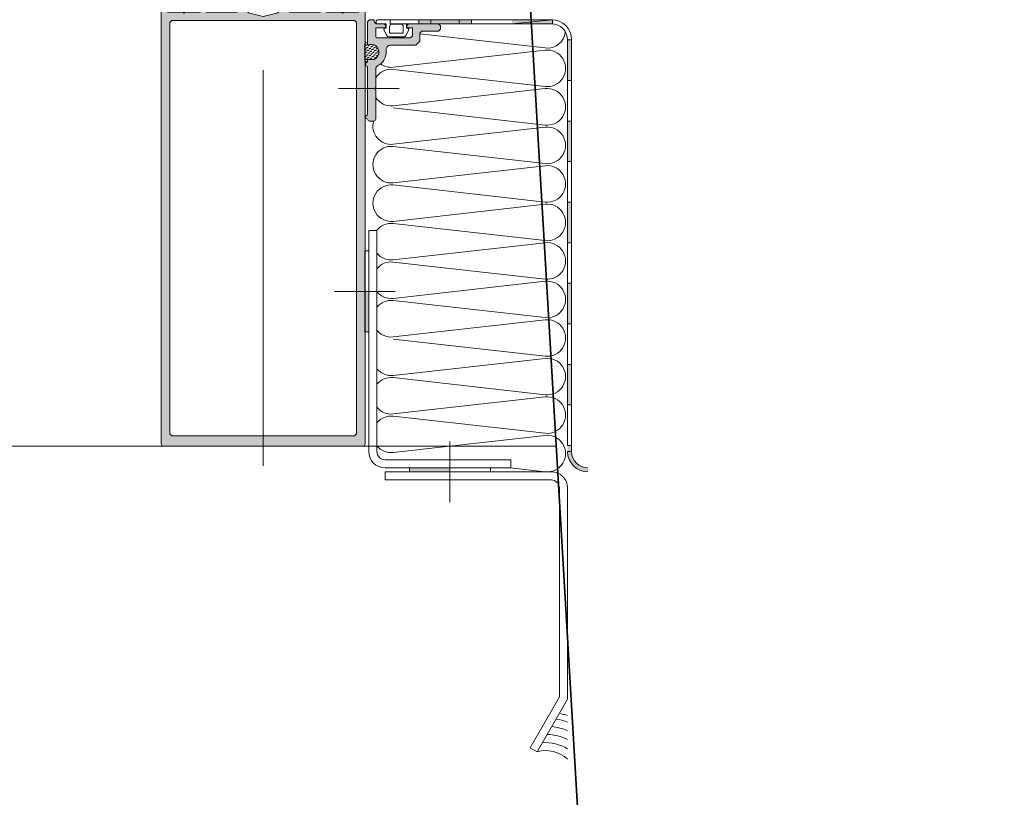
# Model space of a CAD drawing. Header units: inches. Extents: x 0 to 111471, y -105323 to 11070.
# Tile 194 of 256: x 45068 to 45093, y -27570 to -27551. Entities that reach past the tile are written whole.
import ezdxf

# ---------------------------------------------------------------- set-up
doc = ezdxf.new("R2010")
doc.units = ezdxf.units.IN
doc.header["$MEASUREMENT"] = 0
doc.linetypes.add('GEN7', pattern=[13.75, 9.75, -1.5, 1, -1.5])
for name, color, linetype, lineweight in [('2', 1, 'Continuous', 5), ('8', 8, 'Continuous', 5), ('888 sciany istniejące', 2, 'Continuous', 35), ('888 widok', 8, 'Continuous', 0), ('888 wymiary', 1, 'Continuous', 0), ('MB-inne', 8, 'Continuous', 9), ('MB-kreskowanie', 8, 'Continuous', 5), ('MB-osie', 4, 'GEN7', 5), ('MB-profile', 7, 'Continuous', 9), ('MB-uszczelki_tworzywa', 8, 'Continuous', 9), ('Wymiary', 85, 'Continuous', 18)]:
    doc.layers.add(name, color=color, linetype=linetype, lineweight=lineweight)
doc.styles.add('TS 100_wymiary', font='romans.shx', dxfattribs={"width": 0.7, "height": 16})
doc.dimstyles.new('Dim Style 100', dxfattribs={"dimtxt": 16, "dimasz": 12, "dimexe": 12, "dimexo": 2, "dimgap": 10, "dimtad": 1, "dimdec": 0, "dimzin": 9, "dimtxsty": 'TS 100_wymiary', "dimblk": 'ARCHTICK', "dimcen": 2.5, "dimdle": 12, "dimclrd": 256, "dimclrt": 2, "dimadec": 0, "dimazin": 2, "dimtfac": 1, "dimtdec": 0, "dimtix": 1, "dimtmove": 2, "dimatfit": 3, "dimfxl": 0, "dimlwd": -1, "dimarcsym": 0})

# ---------------------------------------------------------------- blocks, each defined once
blk = doc.blocks.new('_ArchTick')
at = {"layer": 'Wymiary', "color": 0, "const_width": 0.15}
blk.add_lwpolyline([(-0.5, -0.5), (0.5, 0.5)], dxfattribs=at)
blk = doc.blocks.new('*D629')
at = {"layer": '888 wymiary', "color": 0, "lineweight": -2, "ltscale": 0.01}
for p, q in [((44990.073, -27419.536), (44990.073, -27387.536)), ((45080.513, -27419.536), (45080.513, -27387.536))]:
    blk.add_line(p, q, dxfattribs=at)
at = {"layer": '888 wymiary', "ltscale": 0.01}
blk.add_line((44978.073, -27399.536), (45092.513, -27399.536), dxfattribs=at)
at = {"layer": 'Defpoints', "color": 0}
for p in [(45080.513, -27399.536), (45080.513, -27545.578), (44990.073, -27556.42)]:
    blk.add_point(p, dxfattribs=at)
at = {"layer": '888 wymiary', "linetype": 'ByBlock', "xscale": 12, "yscale": 12, "zscale": 12, "rotation": 180}
blk.add_blockref('_ArchTick', (44990.073, -27399.536), dxfattribs=at)
at = {"layer": '888 wymiary', "linetype": 'ByBlock', "xscale": 12, "yscale": 12, "zscale": 12}
blk.add_blockref('_ArchTick', (45080.513, -27399.536), dxfattribs=at)
at = {"layer": '888 wymiary', "color": 2, "ltscale": 0.01, "insert": (45035.293, -27381.536), "char_height": 16, "attachment_point": 5, "style": 'TS 100_wymiary'}
blk.add_mtext('90', dxfattribs=at)
blk = doc.blocks.new('120557')
at = {"layer": '8'}
h = blk.add_hatch(dxfattribs=at)
h.set_pattern_fill('DOTS', color=256, scale=0.4, angle=-45, style=0, double=1)
h.set_pattern_definition([(315, (-495.54195, 936.92493), (0.6735192, 0.2245064), [0, -0.635])])
edge = h.paths.add_edge_path()
edge.add_line((-0.9, 1.97), (-0.9, 2.05))
edge.add_arc((-1.25, 2.05), 0.35, 0, 180)
edge.add_line((-1.6, 2.05), (-1.6, -2.05))
edge.add_arc((-1.25, -2.05), 0.35, 180, 0)
edge.add_line((-0.9, -2.05), (-0.9, -1.97))
edge.add_line((-0.9, -1.97), (-0.9, -1.9))
edge.add_arc((-0.7, -1.9), 0.2, 37.7274, 180, ccw=False)
edge.add_arc((-0.39, -1.66), 0.2, 217.7274, 256.8227)
edge.add_arc((0, 0), 1.9, 256.8227, 103.1773)
edge.add_arc((-0.39, 1.66), 0.2, 103.1773, 142.2726)
edge.add_arc((-0.7, 1.9), 0.2, 180, 322.2726, ccw=False)
edge.add_line((-0.9, 1.9), (-0.9, 1.97))
blk.add_lwpolyline([(-0.55, 1.78, -0.715089), (-0.9, 1.9), (-0.9, 1.97), (-0.9, 2.05, 1), (-1.6, 2.05), (-1.6, -2.05, 1), (-0.9, -2.05), (-0.9, -1.97), (-0.9, -1.9, -0.715089), (-0.55, -1.78, 0.172259), (-0.43, -1.85, 1.261173), (-0.43, 1.85, 0.172259)], format="xyb", close=True, dxfattribs=at)
blk = doc.blocks.new('K430418X')
at = {"layer": 'MB-kreskowanie'}
blk.add_hatch(color=0, dxfattribs=at).paths.add_polyline_path([(-7.3, -3), (-8, -3, -0.284453), (-11.31, -0.95, 0.284453), (-12.21, -0.4), (-16.75, -0.4), (-17, -0.15), (-17.25, -0.4), (-24.5, -0.4, -0.414214), (-25, 0.1), (-25, 1.1, -0.413264), (-24.5, 1.6, -0.99866), (-23.5, 1.6), (-11.5, 1.6, -0.99933), (-10.5, 1.6), (-9.9, 1.6, -0.713322), (-9.78, 1.24, 0.172259), (-9.85, 1.13, 1.261173), (-6.15, 1.13, 0.172259), (-6.22, 1.24, -0.730612), (-6.09, 1.6), (-0.5, 1.6), (0, 1.1), (0, 0), (-0.5, 0), (-1, -0.5), (-1, -2.5), (-1.5, -3), (-2, -3), (-2, -0.4), (-4, -0.4, 0.414214), (-4.5, -0.9), (-4.5, -9), (-4, -9.5), (-2, -9.5), (-2, -7.99), (-1.5, -7.99), (-1, -8.49), (-1, -15.9), (-1.5, -16.4), (-2.3, -16.4), (-2.8, -15.9), (-2.8, -11.8), (-3.3, -11.3), (-5.3, -11.3), (-6.3, -10.3), (-6.3, -4, 0.414214)])
h = blk.add_hatch(dxfattribs=at)
h.set_pattern_fill('DOTS', color=256, scale=0.4, angle=-45, style=0, double=1)
h.set_pattern_definition([(315, (-944.9233, 496.2371), (-0.2245064, -0.6735192), [0, -0.635])])
edge = h.paths.add_edge_path()
edge.add_line((-9.97, 1.6), (-10.05, 1.6))
edge.add_arc((-10.05, 1.95), 0.35, 90, 270, ccw=False)
edge.add_line((-10.05, 2.3), (-5.95, 2.3))
edge.add_arc((-5.95, 1.95), 0.35, 270, 90, ccw=False)
edge.add_line((-5.95, 1.6), (-6.02, 1.6))
edge.add_line((-6.02, 1.6), (-6.1, 1.6))
edge.add_arc((-6.1, 1.4), 0.2, 90, 232.2726)
edge.add_arc((-6.34, 1.08), 0.2, 13.1773, 52.2726, ccw=False)
edge.add_arc((-8, 0.7), 1.9, 166.8227, 13.1773, ccw=False)
edge.add_arc((-9.65, 1.08), 0.2, 127.7274, 166.8227, ccw=False)
edge.add_arc((-9.9, 1.4), 0.2, 307.7274, 90)
edge.add_line((-9.9, 1.6), (-9.97, 1.6))
at = {"layer": 'MB-profile'}
blk.add_lwpolyline([(-9.78, 1.24, 0.713322), (-9.9, 1.6), (-10.5, 1.6, 0.99933), (-11.5, 1.6), (-23.5, 1.6, 0.99866), (-24.5, 1.6, 0.413264), (-25, 1.1), (-25, 0.1, 0.414214), (-24.5, -0.4), (-17.25, -0.4), (-17, -0.15), (-16.75, -0.4), (-12.21, -0.4, -0.284453), (-11.31, -0.95, 0.284453), (-8, -3), (-7.3, -3, -0.414214), (-6.3, -4), (-6.3, -10.3), (-5.3, -11.3), (-3.3, -11.3), (-2.8, -11.8), (-2.8, -15.9), (-2.3, -16.4), (-1.5, -16.4), (-1, -15.9), (-1, -8.49), (-1.5, -7.99), (-2, -7.99), (-2, -9.5), (-4, -9.5), (-4.5, -9), (-4.5, -0.9, -0.414214), (-4, -0.4), (-2, -0.4), (-2, -3), (-1.5, -3), (-1, -2.5), (-1, -0.5), (-0.5, 0), (0, 0), (0, 1.1), (-0.5, 1.6), (-6.09, 1.6, 0.730612), (-6.22, 1.24, -0.172259), (-6.15, 1.13, -1.261173), (-9.85, 1.13, -0.172259)], format="xyb", close=True, dxfattribs=at)
at = {"layer": 'MB-uszczelki_tworzywa'}
blk.add_lwpolyline([(-9.78, 1.24, 0.715089), (-9.9, 1.6), (-9.97, 1.6), (-10.05, 1.6, -1), (-10.05, 2.3), (-5.95, 2.3, -1), (-5.95, 1.6), (-6.02, 1.6), (-6.1, 1.6, 0.715089), (-6.22, 1.24, -0.172259), (-6.15, 1.13, -1.261173), (-9.85, 1.13, -0.172259)], format="xyb", close=True, dxfattribs=at)
blk = doc.blocks.new('Izolacja')
at = {"layer": 'MB-inne'}
for points in [[(-50, 1), (-60, 1), (-60, 0), (-50, 0)], [(-30, 1), (-40, 1), (-40, 0), (-30, 0)], [(-10, 1), (-20, 1), (-20, 0), (-10, 0)]]:
    blk.add_hatch(color=256, dxfattribs=at).paths.add_polyline_path(points)
for points in [[(-60, 0), (-50, 0), (-50, 1), (-60, 1)], [(-50, 0), (-40, 0), (-40, 1), (-50, 1)], [(-40, 0), (-30, 0), (-30, 1), (-40, 1)], [(-30, 0), (-20, 0), (-20, 1), (-30, 1)], [(-20, 0), (-10, 0), (-10, 1), (-20, 1)], [(-10, 0), (0, 0), (0, 1), (-10, 1)]]:
    blk.add_lwpolyline(points, close=True, dxfattribs=at)
blk = doc.blocks.new('K430492X')
at = {"layer": 'MB-kreskowanie'}
h = blk.add_hatch(color=0, dxfattribs=at)
h.paths.add_polyline_path([(-109.2, 25), (-109.5, 24.7), (-109.5, 22.5), (-109, 22), (-108.5, 22), (-108.5, 23.5), (-106.5, 23.5), (-106.5, 19.75), (-106.25, 19.5), (-106.5, 19.25), (-106.5, 15.5), (-108.5, 15.5), (-108.5, 17), (-109, 17), (-109.5, 16.5), (-109.5, 13), (-108.5, 13), (-108.5, 14), (-106.5, 14), (-106.5, 6.5), (-107, 6), (-124.2, 6), (-124.5, 5.7), (-124.5, 4), (-124, 3.5), (-123, 3.5), (-123, 4.5), (-120.99, 4.5), (-120.49, 4), (-120.49, 2.75), (-118.9, 0), (-120.49, -2.75), (-120.49, -4), (-120.99, -4.5), (-123, -4.5), (-123, -3.5), (-124, -3.5), (-124.5, -4), (-124.5, -5.7), (-124.2, -6), (-107, -6), (-106.5, -6.5), (-106.5, -14), (-108.5, -14), (-108.5, -13), (-109.5, -13), (-109.5, -16.5), (-109, -17), (-108.5, -17), (-108.5, -15.5), (-106.5, -15.5), (-106.5, -19.25), (-106.25, -19.5), (-106.5, -19.75), (-106.5, -23.5), (-108.5, -23.5), (-108.5, -22), (-109, -22), (-109.5, -22.5), (-109.5, -24.7), (-109.2, -25), (-0.5, -25, 0.413925), (0, -24.5), (0, 24.5, 0.413925), (-0.5, 25)])
h.paths.add_polyline_path([(-3, 22.9), (-2.5, 22.4), (-2.5, -22.4), (-3, -22.9), (-104, -22.9), (-104.5, -22.4), (-104.5, 22.4), (-104, 22.9)], flags=16)
h.paths.add_polyline_path([(-106.41, 3.62), (-105.5, 0), (-106.41, -3.62), (-106.89, -4), (-116.88, -4), (-117.31, -3.25), (-115.9, -0.8), (-115.9, 0.8), (-117.31, 3.25), (-116.88, 4), (-106.89, 4)], flags=16)
at = {"layer": 'MB-profile'}
blk.add_lwpolyline([(-0.5, -25), (-109.2, -25), (-109.5, -24.7), (-109.5, -22.5), (-109, -22), (-108.5, -22), (-108.5, -23.5), (-106.5, -23.5), (-106.5, -19.75), (-106.25, -19.5), (-106.5, -19.25), (-106.5, -15.5), (-108.5, -15.5), (-108.5, -17), (-109, -17), (-109.5, -16.5), (-109.5, -13), (-108.5, -13), (-108.5, -14), (-106.5, -14), (-106.5, -6.5), (-107, -6), (-124.2, -6), (-124.5, -5.7), (-124.5, -4), (-124, -3.5), (-123, -3.5), (-123, -4.5), (-120.99, -4.5), (-120.49, -4), (-120.49, -2.75), (-118.9, 0), (-120.49, 2.75), (-120.49, 4), (-120.99, 4.5), (-123, 4.5), (-123, 3.5), (-124, 3.5), (-124.5, 4), (-124.5, 5.7), (-124.2, 6), (-107, 6), (-106.5, 6.5), (-106.5, 14), (-108.5, 14), (-108.5, 13), (-109.5, 13), (-109.5, 16.5), (-109, 17), (-108.5, 17), (-108.5, 15.5), (-106.5, 15.5), (-106.5, 19.25), (-106.25, 19.5), (-106.5, 19.75), (-106.5, 23.5), (-108.5, 23.5), (-108.5, 22), (-109, 22), (-109.5, 22.5), (-109.5, 24.7), (-109.2, 25), (-0.5, 25, -0.414502), (0, 24.5), (0, -24.5, -0.414502)], format="xyb", close=True, dxfattribs=at)
for points in [[(-3, -22.9), (-104, -22.9), (-104.5, -22.4), (-104.5, 22.4), (-104, 22.9), (-3, 22.9), (-2.5, 22.4), (-2.5, -22.4)], [(-106.41, -3.62), (-106.89, -4), (-116.88, -4), (-117.31, -3.25), (-115.9, -0.8), (-115.9, 0.8), (-117.31, 3.25), (-116.88, 4), (-106.89, 4), (-106.41, 3.62), (-105.5, 0)]]:
    blk.add_lwpolyline(points, close=True, dxfattribs=at)
blk = doc.blocks.new('G$C364BC776')
at = {"layer": 'MB-inne', "linetype": 'ByBlock'}
h = blk.add_hatch(color=256, dxfattribs=at)
h.paths.add_polyline_path([(-0.8, 16.85), (-0.8, 16.75, -0.414214), (-0.4, 16.35), (-0.3, 16.35, 0.414214)])
h.paths.add_polyline_path([(-0.3, 16.35), (-0.4, 16.35), (-0.4, 16.2), (-0.3, 16.2)])
for points in [[(2.6, 16.85), (3.6, 16.85), (3.6, 16.75), (2.6, 16.75)], [(-0.4, 14.2), (-0.4, 15.2), (-0.3, 15.2), (-0.3, 14.2)], [(4.6, 12.4), (4.6, 13.4), (4.7, 13.4), (4.7, 12.4)], [(-0.4, 12.2), (-0.4, 13.2), (-0.3, 13.2), (-0.3, 12.2)], [(0.071, 5.8), (1.071, 5.8), (1.071, 5.7), (0.071, 5.7)], [(2.071, 5.8), (3.071, 5.8), (3.071, 5.7), (2.071, 5.7)], [(2.371, 5.8), (3.371, 5.8), (3.371, 5.7), (2.371, 5.7)]]:
    blk.add_hatch(color=256, dxfattribs=at).paths.add_polyline_path(points)
for p, q in [((4.2, 16.75), (1.1, 16.75)), ((1.1, 16.75), (1.1, 16.55)), ((1.1, 16.55), (4.2, 16.55)), ((4.4, 16.35), (4.4, 10.9)), ((4.6, 10.9), (4.6, 16.35)), ((4.4, 10.9), (4.6, 10.9))]:
    blk.add_line(p, q, dxfattribs=at)
for points in [[(-0.1, 22.4), (0.624, 23.653), (0.45, 23.753), (-0.3, 22.454), (-0.3, 22.4)], [(-0.3, 17.85), (-0.3, 22.454)], [(-0.1, 17.85), (-0.1, 22.4)], [(4.2, 16.85), (4.2, 17.05)], [(-0.4, 16.35), (-0.3, 16.35)], [(-0.4, 16.35), (-0.4, 16.2)]]:
    blk.add_lwpolyline(points, dxfattribs=at)
for points in [[(4.2, 16.85), (0.1, 16.85, -0.414214), (-0.3, 17.25), (-0.3, 20.7)], [(-0.1, 20.7), (-0.1, 17.25, 0.414214), (0.1, 17.05), (4.2, 17.05)], [(3.651, 5.8, 0.653408), (3.666, 5.833, -0.184569), (3.661, 5.847), (3.661, 5.912), (3.627, 5.918, -0.503433), (3.613, 5.946), (3.687, 6.093, -0.282553), (3.732, 6.12), (4.11, 6.12, -0.282553), (4.155, 6.093), (4.229, 5.946, -0.503433), (4.215, 5.918), (4.181, 5.912), (4.181, 5.847, -0.184569), (4.176, 5.833, 0.648349), (4.191, 5.8), (4.401, 5.8, -0.419957), (4.421, 5.78), (4.421, 5.75, -0.414214), (4.371, 5.7), (3.371, 5.7), (3.371, 5.8), (3.651, 5.8)]]:
    blk.add_lwpolyline(points, format="xyb", dxfattribs=at)
for points in [[(2.6, 16.75), (1.6, 16.75), (1.6, 16.85), (2.6, 16.85)], [(3.6, 16.75), (2.6, 16.75), (2.6, 16.85), (3.6, 16.85)], [(-0.3, 16.2), (-0.3, 15.2), (-0.4, 15.2), (-0.4, 16.2)], [(-0.3, 15.2), (-0.3, 14.2), (-0.4, 14.2), (-0.4, 15.2)], [(-0.3, 14.2), (-0.3, 13.2), (-0.4, 13.2), (-0.4, 14.2)], [(4.7, 13.4), (4.7, 12.4), (4.6, 12.4), (4.6, 13.4)], [(-0.3, 13.2), (-0.3, 12.2), (-0.4, 12.2), (-0.4, 13.2)], [(4.7, 12.4), (4.7, 11.4), (4.6, 11.4), (4.6, 12.4)], [(2.071, 5.7), (0.071, 5.7), (1.071, 5.8), (2.071, 5.8)], [(0.071, 5.7), (0.071, 5.7), (0.071, 5.8), (1.071, 5.8)], [(3.071, 5.7), (2.071, 5.7), (2.071, 5.8), (3.071, 5.8)], [(2.371, 5.7), (2.371, 5.8), (3.371, 5.8), (3.371, 5.7)], [(4.071, 5.7), (3.071, 5.7), (3.071, 5.8), (4.071, 5.8)]]:
    blk.add_lwpolyline(points, close=True, dxfattribs=at)
blk.add_lwpolyline([(4.071, 6.03, -0.414214), (4.091, 6.01), (4.091, 5.87, -0.414214), (4.031, 5.81), (3.811, 5.81, -0.414214), (3.751, 5.87), (3.751, 6.01, -0.414214), (3.771, 6.03)], format="xyb", close=True, dxfattribs=at)
for centre, radius, start, end in [((-0.8, 16.35), 0.5, 0, 90), ((-0.8, 16.35), 0.4, 0, 90), ((4.2, 16.35), 0.4, 0, 90), ((4.2, 16.35), 0.2, 0, 90), ((0.1, 6.2), 0.5, 180, 270), ((0.1, 6.2), 0.4, 180, 270)]:
    blk.add_arc(centre, radius, start, end, dxfattribs=at)
at = {"layer": 'MB-kreskowanie', "linetype": 'ByBlock'}
for points in [[(1.115, 16.75), (0.252, 16.847, 1.118912), (0.252, 15.95), (3.999, 16.372, -0.256467), (4.4, 16.207, -0.256467)], [(3.317, 16.75, -0.010551), (3.384, 16.75, -0.010551)], [(3.999, 15.475), (0.252, 15.897, 1.118912), (0.252, 15), (3.999, 15.422, -0.256467), (4.4, 15.257, -0.256467)], [(4.4, 15.641, -0.256467), (3.999, 15.475)], [(4.4, 14.691, -0.256467), (3.999, 14.525), (0.252, 14.947, 1.118912), (0.252, 14.05), (3.999, 14.472, -0.256467), (4.4, 14.307)], [(3.999, 13.575), (0.252, 13.997, 1.118912), (0.252, 13.1), (3.999, 13.522, -0.256467), (4.4, 13.357, -0.256467)], [(4.4, 12.791, -0.256467), (3.999, 12.625), (0.252, 13.047, 1.118912), (0.252, 12.15), (3.999, 12.572, -0.256467), (4.4, 12.407)], [(3.999, 11.675), (0.252, 12.097, 1.118912), (0.252, 11.2), (3.999, 11.622, -0.256467), (4.4, 11.457, -0.256467)], [(4.4, 11.841, -0.256467), (3.999, 11.675)], [(4.408, 10.9, -0.263635), (3.999, 10.725), (0.252, 11.147, 1.118912), (0.252, 10.25), (3.999, 10.672, -1.118912), (3.999, 9.775)], [(3.999, 9.775), (0.252, 10.197, 1.118912), (0.252, 9.3), (3.999, 9.722, -1.118912), (3.999, 8.825), (0.252, 9.247, 1.118912), (0.252, 8.35), (3.999, 8.772, -0.533617), (4.483, 8.2, -0.533617)], [(3.999, 7.875), (0.252, 8.297, 1.118912), (0.252, 7.4), (3.999, 7.822, -0.287136), (4.43, 7.615, -0.287136)], [(4.43, 7.132, -0.287136), (3.999, 6.925), (0.252, 7.347, 1.118912), (0.252, 6.45), (3.999, 6.872, -0.18524), (4.312, 6.791)], [(3.341, 6.05), (0.252, 6.397, 0.413099), (-0.247, 6.001)]]:
    blk.add_lwpolyline(points, format="xyb", dxfattribs=at)
for centre, radius, start, end in [((0.239, 24.518), 0.794, 227.3212, 285.4394), ((0.239, 24.518), 0.994, 237.211, 274.6948), ((0.239, 24.518), 1.194, 243.2007, 268.2873), ((0.239, 24.518), 1.394, 247.2819, 263.9489), ((0.239, 24.518), 1.594, 250.2599, 260.7937), ((0.239, 24.568), 1.794, 252.5359, 258.3871)]:
    blk.add_arc(centre, radius, start, end, dxfattribs=at)
at = {"layer": 'MB-osie'}
blk.add_line((7.205, 16.698), (7.205, 1.785), dxfattribs=at)
at = {"layer": 'MB-osie', "linetype": 'ByBlock'}
for points in [[(2.6, 17.6), (2.6, 16.1)], [(5.45, 12.4), (3.95, 12.4)], [(5.351, 7.4), (3.851, 7.4)]]:
    blk.add_lwpolyline(points, dxfattribs=at)
at = {"layer": 'MB-profile'}
for points in [[(9.717, 10.656), (9.717, 5.246)], [(4.694, 5.246), (4.694, 10.656)], [(9.506, 10.656), (9.506, 5.768), (9.455, 5.718), (4.955, 5.718), (4.905, 5.768), (4.905, 10.656)]]:
    blk.add_lwpolyline(points, dxfattribs=at)
at = {"linetype": 'ByBlock'}
for name, p, xscale, yscale, zscale, rotation in [('K430492X', (7.205, 16.216), 0.1004566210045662, 0.1004566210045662, 0.1004566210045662, 89.99999999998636), ('K430418X', (4.471, 5.7), 0.1, 0.1, 0.1, 270)]:
    blk.add_blockref(name, p, dxfattribs=dict(at, xscale=xscale, yscale=yscale, zscale=zscale, rotation=rotation))
at = {"layer": '2', "linetype": 'ByBlock', "xscale": -0.1, "yscale": 0.1, "zscale": 0.1, "rotation": 270}
blk.add_blockref('Izolacja', (-0.4, 12.2), dxfattribs=at)
at = {"layer": 'MB-uszczelki_tworzywa', "linetype": 'ByBlock', "xscale": -0.1, "yscale": 0.1, "zscale": 0.1}
blk.add_blockref('120557', (4.54, 6.5), dxfattribs=at)

msp = doc.modelspace()

# ---------------------------------------------------------------- linework, layer by layer
at = {"layer": '888 sciany istniejące'}
msp.add_lwpolyline([(45085.281, -27626.519), (45068.683, -27344.764)], dxfattribs=at)
at = {"layer": '888 widok', "ltscale": 0.01}
msp.add_lwpolyline([(42835.266, -27561.794), (45081.468, -27561.794)], dxfattribs=at)

# ---------------------------------------------------------------- block references
at = {"layer": '888 sciany istniejące', "ltscale": 0.01, "rotation": 179.999999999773}
msp.add_blockref('G$C364BC776', (45081.445, -27545.578), dxfattribs=at)

# ---------------------------------------------------------------- dimensions: what is measured, and where the dimension line sits
at = {"layer": '888 wymiary', "ltscale": 0.01}
dim = msp.add_linear_dim(base=(45080.513, -27399.536), p1=(44990.073, -27556.42), p2=(45080.513, -27545.578), angle=180, dimstyle='Dim Style 100', dxfattribs=at)
dim.commit()
dim.dimension.update_dxf_attribs({"geometry": '*D629', "text_midpoint": (45035.293, -27381.536)})

doc.saveas('drawing.dxf')
